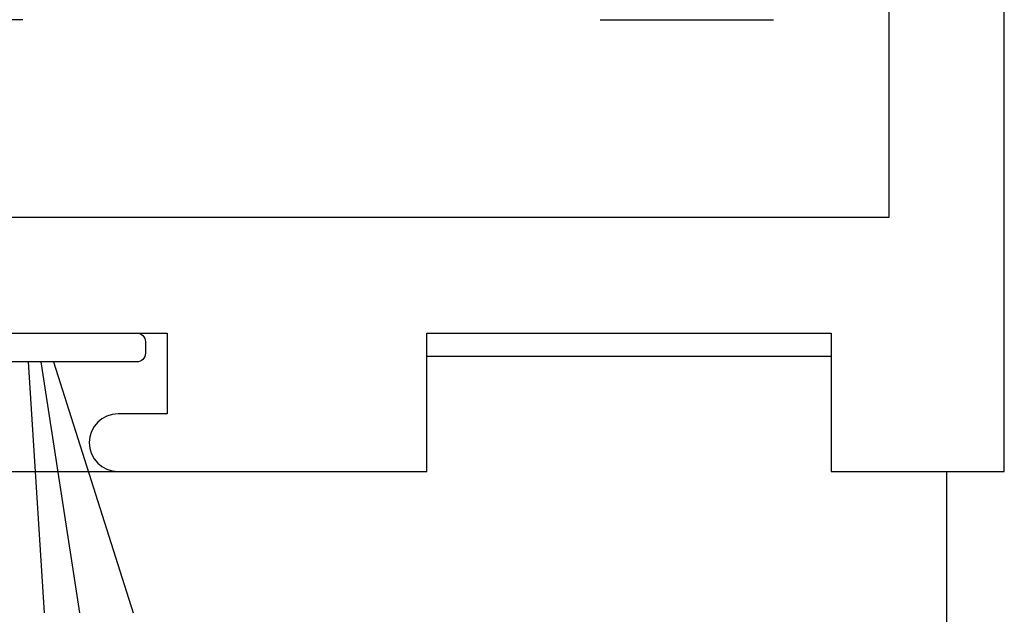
# Model space of a CAD drawing. Extents: x 0 to 532, y -51 to 380.
# Tile 3 of 52: x 46 to 64, y 66 to 76. Entities that reach past the tile are written whole.
import ezdxf

# ---------------------------------------------------------------- set-up
doc = ezdxf.new("R2010")
doc.units = 0
doc.header["$MEASUREMENT"] = 0
for name, color, linetype in [('U018', 1, 'CONTINUOUS'), ('U025', 2, 'CONTINUOUS'), ('U035', 3, 'CONTINUOUS')]:
    doc.layers.add(name, color=color, linetype=linetype)

msp = doc.modelspace()

# ---------------------------------------------------------------- linework, layer by layer
at = {"layer": 'U018'}
for p, q in [((46.59159, 70.19261), (46.86818, 65.84452)), ((46.80967, 70.19261), (47.48138, 65.84452)), ((47.02775, 70.19261), (48.41068, 65.84452))]:
    msp.add_line(p, q, dxfattribs=at)
msp.add_lwpolyline([(42.87864, 70.54261, -0.414214), (43.02864, 70.69261), (48.47136, 70.69261, -0.414214), (48.62136, 70.54261), (48.62136, 70.34261, -0.414214), (48.47136, 70.19261), (43.02864, 70.19261, -0.414214), (42.87864, 70.34261)], format="xyb", close=True, dxfattribs=at)
at = {"layer": 'U025'}
for p, q in [((46.5, 76.12354), (43.5, 76.12354)), ((56.5, 76.12354), (59.5, 76.12354))]:
    msp.add_line(p, q, dxfattribs=at)
msp.add_lwpolyline([(35.5, 64.29004), (42.5, 64.29004), (42.5, 68.29004), (53.5, 68.29004), (53.5, 70.29004), (60.5, 70.29004), (60.5, 68.29004), (62.5, 68.29004), (62.5, 64.29004), (69.5, 64.29004), (69.5, 60.29004), (35.5, 60.29004)], close=True, dxfattribs=at)
at = {"layer": 'U035'}
msp.add_lwpolyline([(43.35, 68.29261, 1), (43.35, 69.29261), (42.5, 69.29261), (42.5, 70.69261), (45.75, 70.69261), (49, 70.69261), (49, 69.29261), (48.15, 69.29261, 1), (48.15, 68.29261), (53.5, 68.29261), (53.5, 70.69261), (60.5, 70.69261), (60.5, 68.29261), (63.5, 68.29261), (63.5, 90.29261), (61.5, 90.29261), (61.5, 72.69261), (41.5, 72.69261), (41.5, 90.29261), (39.5, 90.29261), (39.5, 68.29261)], format="xyb", close=True, dxfattribs=at)

doc.saveas('drawing.dxf')
